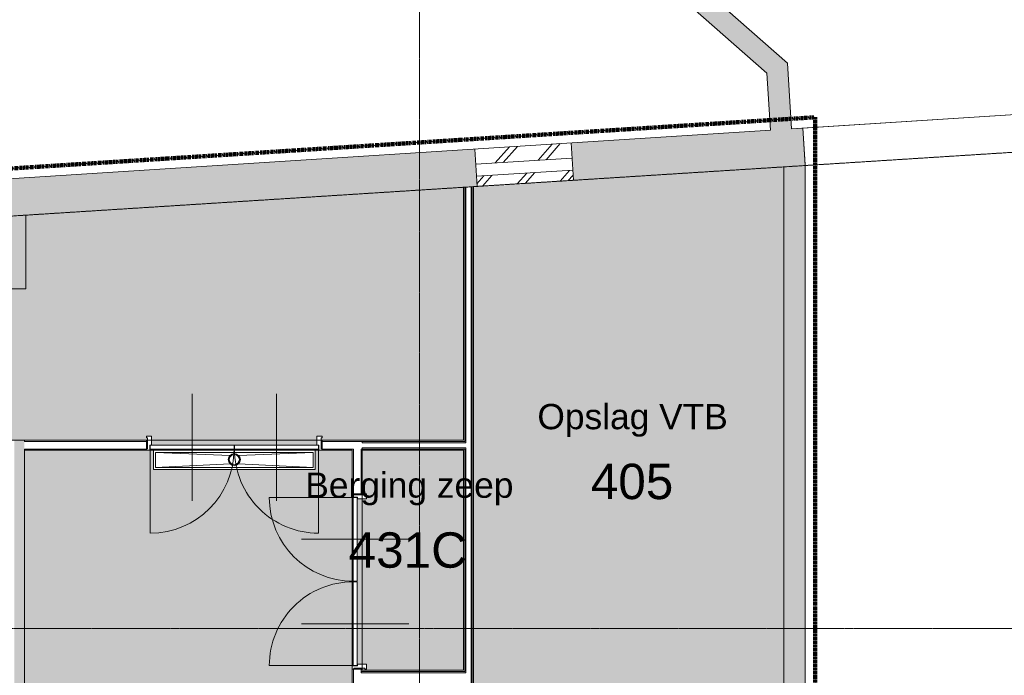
# Model space of a CAD drawing. Header units: millimetres. Extents: x 23089 to 106528, y 39021 to 113498.
# Tile 12 of 50: x 31399 to 41134, y 81389 to 87874. Entities that reach past the tile are written whole.
import ezdxf

# ---------------------------------------------------------------- set-up
doc = ezdxf.new("R2010")
doc.units = ezdxf.units.MM
doc.linetypes.add('Afbreeklijn', pattern=[9, 5, -2, 0, -2])
doc.linetypes.add('ARC Grid Line', pattern=[22.225, 12.7, -3.175, 3.175, -3.175])
for name, color, linetype, lineweight in [('A--A2__Ruwbouw', 8, 'Continuous', 9), ('A--AR9__AlgVoorz', 1, 'Continuous', 9), ('A--L$01A__Algemeen', 7, 'Continuous', 9), ('A--L$07A__Stramien', 1, 'Continuous', 13), ('A--L22__Binnenwanden', 2, 'Continuous', 9), ('A--L23__Vloeren', 3, 'Continuous', 9), ('A--L3__Afbouw', 2, 'Continuous', 9), ('A--L74__VasteSanitaireVoorz', 1, 'Continuous', 9), ('A--LD30__DetailPenMiddel', 3, 'Continuous', 9), ('A--LR9__AlgVoorz', 7, 'Continuous', 9), ('A--T$01A__Algemeen', 1, 'Continuous', 9), ('A--TR9__AlgVoorz', 1, 'Continuous', 13)]:
    doc.layers.add(name, color=color, linetype=linetype, lineweight=lineweight)
doc.styles.add('Arial', font='arial.ttf', dxfattribs={"height": 350})
doc.styles.add('Arial_1', font='arial.ttf', dxfattribs={"height": 250})
pattern_1 = [(48.646, (36397.76, 86255.28), (-225.19, 198.21), []), (48.646, (36257.87, 88450.83), (-225.193, 198.213), [])]

# ---------------------------------------------------------------- blocks, each defined once
blk = doc.blocks.new('N_frame_border_rebate_single_brickmold_2sided - jamb_border-2542699-DO-Begane grond - Nieuwe vloeren')
at = {"layer": 'A--L$01A__Algemeen', "lineweight": 15}
for p, q in [((0, 0), (-33, 0)), ((-33, 0), (-33, -52)), ((0, -15), (0, 0)), ((-33, -52), (-50, -52)), ((-50, -52), (-50, -140)), ((-10, -125), (-10, -15)), ((-10, -15), (0, -15)), ((-50, -140), (0, -140)), ((0, -125), (-10, -125)), ((0, -140), (0, -125))]:
    blk.add_line(p, q, dxfattribs=at)
blk = doc.blocks.new('N_frame_border_rebate_single_brickmold_2sided - jamb_border-2542700-DO-Begane grond - Nieuwe vloeren')
at = {"layer": 'A--L$01A__Algemeen', "lineweight": 15}
for p, q in [((0, 140), (-50, 140)), ((-50, 140), (-50, 52)), ((-10, 15), (-10, 125)), ((-10, 125), (0, 125)), ((0, 125), (0, 140)), ((-50, 52), (-33, 52)), ((-33, 52), (-33, 0)), ((-33, 0), (0, 0)), ((0, 15), (-10, 15)), ((0, 0), (0, 15))]:
    blk.add_line(p, q, dxfattribs=at)
blk = doc.blocks.new('N_door_leaf_single_generic - N_door_leaf_single_generic-2661563-DO-Begane grond - Nieuwe vloeren')
at = {"layer": 'A--L3__Afbouw', "lineweight": 15}
for p, q in [((-415, 40), (-415, 0)), ((415, 40), (-415, 40)), ((-415, 0), (415, 0)), ((415, 0), (415, 40))]:
    blk.add_line(p, q, dxfattribs=at)
blk = doc.blocks.new('N_operation - N_operation-2661573-DO-Begane grond - Nieuwe vloeren')
at = {"layer": 'A--L$01A__Algemeen'}
blk.add_line((-415, 20), (-415, 850), dxfattribs=at)
blk.add_arc((-415, 20), 830, 360, 90, dxfattribs=at)
blk = doc.blocks.new('N_door_leaf_single_generic - N_door_leaf_single_generic-2661583-DO-Begane grond - Nieuwe vloeren')
at = {"layer": 'A--L3__Afbouw', "lineweight": 15}
for p, q in [((-415, 40), (-415, 0)), ((415, 40), (-415, 40)), ((-415, 0), (415, 0)), ((415, 0), (415, 40))]:
    blk.add_line(p, q, dxfattribs=at)
blk = doc.blocks.new('N_operation - N_operation-2661593-DO-Begane grond - Nieuwe vloeren')
at = {"layer": 'A--L$01A__Algemeen'}
blk.add_line((415, 20), (415, 850), dxfattribs=at)
blk.add_arc((415, 20), 830, 90, 180, dxfattribs=at)
blk = doc.blocks.new('52_PF_FB_ARC_Gutter_Maatmerk - Maatwerk_ROOSTERTYPE_w_190-V59-DO-Begane grond - Nieuwe vloeren')
at = {"layer": 'A--L$01A__Algemeen'}
for p, q in [((-42.4, 45.3), (-780, 75)), ((-780, -75), (-780, 75)), ((-780, 75), (780, 75)), ((42.4, 45.3), (780, 75)), ((780, 75), (780, -75)), ((-780, -75), (-42.4, -39.6)), ((780, -75), (-780, -75)), ((780, -75), (42.4, -39.6))]:
    blk.add_line(p, q, dxfattribs=at)
for radius in [60, 50]:
    blk.add_circle((0, 2.9), radius, dxfattribs=at)
at = {"layer": 'A--L74__VasteSanitaireVoorz'}
for p, q in [((800, 95), (-800, 95)), ((-800, 95), (-800, -95)), ((780, 75), (-780, 75)), ((-780, 75), (-780, -75)), ((-780, 75), (780, 75)), ((-780, -75), (-780, 75)), ((780, -75), (780, 75)), ((780, 75), (780, -75)), ((800, -95), (800, 95)), ((-800, -95), (800, -95)), ((-780, -75), (780, -75)), ((780, -75), (-780, -75))]:
    blk.add_line(p, q, dxfattribs=at)
for radius, start, end in [(60, 0, 180), (60, 180, 360), (50, 0, 180), (50, 60, 180), (50, 180, 360), (50, 180, 300), (50, 315, 360), (50, 0, 30)]:
    blk.add_arc((0, 2.9), radius, start, end, dxfattribs=at)

msp = doc.modelspace()

# ---------------------------------------------------------------- hatches: boundary and pattern name
at = {"layer": 'A--A2__Ruwbouw'}
for points in [[(38785.4, 87345.4), (38766.5, 87641.9), (37119.4, 89092.5), (36823.1, 89073.7), (38671.7, 87445.5)], [(38821.4, 86780.5), (39031, 86793.8), (38989.5, 87445.5), (38766.5, 87641.9), (38820.6, 86793.8)], [(31347.9, 76511.4), (31444.9, 76511.4), (31444.9, 83714.4), (31344.9, 83714.4), (31344.9, 76511.4)]]:
    msp.add_hatch(color=9, dxfattribs=at).paths.add_polyline_path(points)
h = msp.add_hatch(color=9, dxfattribs=at)
h.paths.add_polyline_path([(27747.9, 85704.1), (35921.8, 86225), (35898.3, 86594.2), (27747.9, 86074.9), (27747.9, 85804.3)])
h.paths.add_polyline_path([(36873.7, 86285.6), (39165.9, 86431.7), (39143, 86800.9), (36850.2, 86654.9), (36867.3, 86385.4)])
h.paths.add_polyline_path([(56000.9, 87504.3), (57537.6, 87602.2), (57884.4, 87995.1), (55977.4, 87873.6), (55999.3, 87529.8)])
h = msp.add_hatch(dxfattribs=at)
h.set_pattern_fill('FP_7', color=256, angle=45, style=0, pattern_type=2)
h.set_pattern_definition(pattern_1)
h.paths.add_polyline_path([(35907.9, 86444.5), (36859.7, 86505.2), (36850.2, 86654.9), (35898.3, 86594.2)])
h = msp.add_hatch(dxfattribs=at)
h.set_pattern_fill('FP_7', color=256, angle=45, style=0, pattern_type=2)
h.set_pattern_definition(pattern_1)
h.paths.add_polyline_path([(35921.8, 86225), (36873.7, 86285.6), (36859.7, 86384.9), (35915.5, 86324.8)])
h = msp.add_hatch(color=9, dxfattribs=at)
h.paths.add_polyline_path([(38970.3, 76511.4), (39165.9, 76511.4), (39165.9, 78536.4), (38955.9, 78536.4), (38955.9, 76511.4)])
h.paths.add_polyline_path([(39143, 79546.4), (39165.9, 79546.4), (39165.9, 86431.7), (38955.9, 86418.3), (38955.9, 79546.4), (39050.9, 79546.4)])
at = {"layer": 'A--AR9__AlgVoorz'}
h = msp.add_hatch(color=201, dxfattribs=at)
h.paths.add_polyline_path([(35886.8, 77712.3), (35861.8, 77737.3), (35862, 77724.6), (35874.3, 77712.3), (35874.4, 77699.9)])
h.paths.add_polyline_path([(35926.8, 76511.4), (35911.8, 76521.4), (35861.8, 76521.4), (35861.8, 76511.4), (35911.8, 76511.4)])
h.paths.add_polyline_path([(38834.4, 76511.4), (38955.9, 76511.4), (38955.9, 86418.3), (35886.8, 86216.4), (35886.8, 77611.4), (35861.8, 77611.4), (35861.8, 77601.4), (35911.8, 77601.4), (35926.8, 77611.4), (35926.8, 77561.4), (35861.8, 77561.4), (35861.8, 76561.4), (35926.8, 76561.4), (35926.8, 76511.4), (38033.3, 76511.4)])
h = msp.add_hatch(color=201, dxfattribs=at)
h.paths.add_polyline_path([(27747.9, 83664.4), (27752.9, 83664.4), (27752.9, 83714.4), (28800.9, 83714.4), (28800.9, 83739.4), (28790.9, 83754.4), (28840.9, 83754.4), (28840.9, 83714.4), (30475.9, 83714.4), (30475.9, 83754.4), (30525.9, 83754.4), (30515.9, 83739.4), (30515.9, 83714.4), (32653.4, 83714.4), (32653.4, 83664.4), (32663.4, 83672.1), (32663.4, 83739.4), (32653.4, 83754.4), (32703.4, 83754.4), (32703.4, 83666.4), (34338.4, 83666.4), (34338.4, 83754.4), (34388.4, 83754.4), (34378.4, 83739.4), (34378.4, 83664.4), (34388.4, 83666.4), (34388.4, 83714.4), (35786.8, 83714.4), (35786.8, 86216.4), (27747.9, 85698), (27747.9, 85263.4), (27677.9, 85263.4), (27677.9, 84259.4), (27747.9, 84259.4), (27747.9, 83714.4)])
h.paths.add_polyline_path([(35799.3, 83689.4), (35811.8, 83689.4), (35786.8, 83714.4), (35786.8, 83689.4)])
h = msp.add_hatch(color=201, dxfattribs=at)
h.paths.add_polyline_path([(34686.8, 77712.3), (34699.3, 77699.8), (34701.8, 77712.3), (34736.8, 77712.3), (34736.8, 77722.3), (34696.8, 77718.9)])
h.paths.add_polyline_path([(34686.8, 79567.1), (34736.8, 79567.1), (34736.8, 79577.1), (34696.8, 79573.8)])
h.paths.add_polyline_path([(34686.8, 81302.1), (34701.8, 81292.1), (34736.8, 81292.1), (34736.8, 81302.1), (34696.8, 81302.1)])
h.paths.add_polyline_path([(34686.8, 81449.2), (34736.8, 81449.2), (34736.8, 81459.2), (34696.8, 81455.9)])
h.paths.add_polyline_path([(34388.4, 83614.4), (34388.4, 83664.4), (34378.4, 83664.4), (34385.9, 83618.3), (34387.4, 83615.9)])
h.paths.add_polyline_path([(31476.7, 77557.4), (31501.7, 77304.7), (31507.8, 77304.7), (31524.8, 77300.6), (31532, 77312.4), (31534.9, 77318.1), (31541.8, 77324.3), (31515, 77334.1), (31502, 77329.4), (31483.1, 77499.9)])
h.paths.add_polyline_path([(35785.2, 76511.4), (35786.8, 76514.9), (35786.8, 76541.4), (35596.8, 76541.4), (35596.8, 77581.4), (35786.8, 77581.4), (35787.5, 77611.4), (35799.3, 77612.3), (35796.8, 77624.8), (35786.8, 77624.8), (35785.2, 77612.3), (34686.8, 77612.3), (34696.8, 77624.8), (34686.8, 77624.8), (34686.8, 77745.3), (34696.8, 77747.3), (34701.8, 78777.3), (34686.8, 78779.3), (34686.8, 79600.1), (34696.8, 79602.1), (34699.3, 80432.1), (34696.8, 80437.1), (34701.8, 81267.1), (34686.8, 81269.1), (34686.8, 81482.2), (34696.8, 81484.2), (34696.8, 82314.2), (34696.8, 82319.2), (34701.8, 83149.2), (34686.8, 83151.2), (34686.8, 83614.4), (34355.4, 83618.7), (34353.4, 83624.4), (33523.4, 83631.6), (33518.4, 83624.4), (32688.4, 83629.4), (32686.4, 83614.4), (31444.9, 83614.4), (31444.9, 77557.6), (31682.5, 77556.9), (31738.7, 77549.7), (31784.1, 77524.8), (31799.6, 77494.1), (31812.3, 77390), (31812.8, 77189.6), (31802.4, 77137.4), (31775.4, 77106.8), (31746.9, 77094.5), (31664.2, 77082.7), (31557.5, 77077.2), (31450.6, 77073.6), (31444.9, 77073.6), (31444.9, 76511.4), (35231.3, 76511.4)])
h.paths.add_polyline_path([(35694.7, 77001.4), (35730, 77013.6), (35746.6, 77031.4), (35754.7, 77061.4), (35742.5, 77096.8), (35724.7, 77113.4), (35694.7, 77121.4), (35664.7, 77113.4), (35642.7, 77091.4), (35634.7, 77061.4), (35646.8, 77026.1), (35664.7, 77009.5), (35679.1, 77003.5)])
h.paths.add_polyline_path([(35694.7, 77011.4), (35659.3, 77026.1), (35646.4, 77048.5), (35656.4, 77091.4), (35679.1, 77107.3), (35698.3, 77109.9), (35734.3, 77086.4), (35744.7, 77061.4), (35719.7, 77018.1), (35698.3, 77012.4)])
h.paths.add_polyline_path([(31664.2, 77115.3), (31741.4, 77126.6), (31760.1, 77138.1), (31778.6, 77173.1), (31786.5, 77234.5), (31782.2, 77414), (31773.6, 77466.8), (31754.4, 77504.5), (31732, 77518.4), (31703, 77524.4), (31626.7, 77524.6), (31574.4, 77511.2), (31559.1, 77492.6), (31552.4, 77453.3), (31552.3, 77339.6), (31559.1, 77442.5), (31568.2, 77488.9), (31593.5, 77512.1), (31654.7, 77518.5), (31722.8, 77513.7), (31760.2, 77482.9), (31769.2, 77455.6), (31778.6, 77355.4), (31780.3, 77300.6), (31775.4, 77191), (31760.1, 77149.7), (31711.8, 77126.6), (31636.6, 77122.9), (31601.7, 77127), (31571.5, 77155.7), (31565, 77194.2), (31571.7, 77136.8), (31599.8, 77119.3), (31636.3, 77115.4), (31664.1, 77115.3)])
h.paths.add_polyline_path([(31645.4, 77297.3), (31661.5, 77304.4), (31667.2, 77325), (31660.7, 77336.9), (31640.2, 77342.6), (31639.4, 77335), (31641.7, 77334.1), (31638.4, 77304.4), (31639.4, 77297.9), (31645.2, 77297.3)])
h.paths.add_polyline_path([(34736.8, 78802.3), (34736.8, 78812.3), (34696.8, 78805.6), (34701.8, 78802.3)])
h.paths.add_polyline_path([(32555.6, 79239), (32555.6, 80279), (32895.6, 80279), (32895.6, 79239)])
h.paths.add_polyline_path([(32728.5, 79699), (32763.8, 79711.2), (32780.4, 79729), (32788.5, 79759), (32776.3, 79794.4), (32758.5, 79811), (32728.5, 79819), (32698.5, 79811), (32676.5, 79789), (32668.5, 79759), (32680.6, 79723.7), (32698.5, 79707.1), (32712.9, 79701.1)])
h.paths.add_polyline_path([(32728.5, 79709), (32695.5, 79723.7), (32685.2, 79734), (32686, 79779.6), (32713.1, 79804.9), (32728.5, 79809), (32765.3, 79789), (32776.8, 79746.1), (32753.5, 79715.7), (32744, 79713.2)])
h.paths.add_polyline_path([(34701.8, 83174.2), (34736.8, 83174.2), (34736.8, 83184.2), (34696.8, 83177.6), (34699.3, 83175.9)])
h.paths.add_polyline_path([(34297.3, 83424.4), (32720.9, 83424.4), (32720.9, 83614.4), (34320.9, 83612.8), (34320.9, 83424.4)])
h.paths.add_polyline_path([(32653.4, 83614.4), (32663.4, 83629.4), (32663.4, 83664.4), (32653.4, 83664.4), (32653.4, 83619.7)])
h.paths.add_polyline_path([(34699.3, 83614.4), (34694.9, 83622.5), (34686.8, 83614.4)])
h = msp.add_hatch(color=201, dxfattribs=at)
h.paths.add_polyline_path([(34786.8, 83614.4), (34786.8, 83639.4), (34774.3, 83624.2), (34774.3, 83614.4)])
h.paths.add_polyline_path([(35786.8, 81438.7), (35786.8, 83614.4), (34786.8, 83614.4), (34786.8, 83184.2), (34736.8, 83184.2), (34738.8, 83174.2), (34811.8, 83174.2), (34826.8, 83184.2), (34826.8, 83134.2), (34738.8, 83134.2), (34738.8, 81499.2), (34826.8, 81499.2), (34826.8, 81449.2), (34807.3, 81459.2), (34736.8, 81459.2), (34738.8, 81449.2), (34774.3, 81449.2), (34786.8, 81438.7), (35231.3, 81438.7)])
h.paths.add_polyline_path([(35811.8, 81413.7), (35786.8, 81438.7), (35786.8, 81413.7), (35811.1, 81413.7)])
h.paths.add_polyline_path([(34786.8, 81413.7), (34786.8, 81438.7), (34774.3, 81426.2), (34774.3, 81413.7)])
h.paths.add_polyline_path([(35786.8, 83614.4), (35811.8, 83639.4), (35786.8, 83639.4), (35786.8, 83626.9)])

# ---------------------------------------------------------------- linework, layer by layer
at = {"layer": 'A--L$07A__Stramien', "linetype": 'ARC Grid Line'}
for p, q in [((35350.9, 95686.5), (35350.9, 39742)), ((69268.3, 88349.7), (24200.6, 85478.1)), ((69356.6, 81851.4), (24200.6, 81851.4))]:
    msp.add_line(p, q, dxfattribs=at)
at = {"layer": 'A--L22__Binnenwanden', "lineweight": 15}
for p, q in [((38989.5, 87445.5), (37119.4, 89092.5)), ((37045.9, 88877.4), (38785.4, 87345.4)), ((39031, 86793.8), (38989.5, 87445.5)), ((38785.4, 87345.4), (38821.4, 86780.5)), ((38821.4, 86780.5), (27747.9, 86074.9)), ((39143, 86800.9), (39031, 86793.8)), ((39166.5, 86431.7), (39143, 86800.9)), ((36859.7, 86505.2), (35907.9, 86444.5)), ((36867.3, 86385.4), (35915.5, 86324.8)), ((35921.8, 86225), (38955.9, 86418.3)), ((38955.9, 86418.3), (38955.9, 76511.4)), ((39165.9, 76511.4), (39165.9, 86431.7)), ((39165.9, 86431.7), (39166.5, 86431.7)), ((27747.9, 85704.1), (35921.8, 86225)), ((35786.8, 86216.4), (35786.8, 83714.4)), ((35799.3, 83701.9), (35799.3, 86217.1)), ((35811.8, 83689.4), (35811.8, 86217.9)), ((35861.8, 77737.3), (35861.8, 86221.1)), ((35874.3, 77724.8), (35874.3, 86221.9)), ((35886.8, 77611.4), (35886.8, 86222.7)), ((32653.4, 83714.4), (30525.9, 83714.4)), ((31444.9, 83701.9), (31444.9, 83714.4)), ((31444.9, 83701.9), (32653.4, 83701.9)), ((32653.4, 83614.4), (32653.4, 83714.4)), ((35786.8, 83714.4), (34388.4, 83714.4)), ((34388.4, 83714.4), (34388.4, 83614.4)), ((34388.4, 83701.9), (35799.3, 83701.9)), ((34786.8, 83701.9), (34786.8, 83689.4)), ((34786.8, 83689.4), (35811.8, 83689.4)), ((34786.8, 83639.4), (34786.8, 83626.9)), ((34786.8, 83639.4), (35811.8, 83639.4)), ((35811.8, 81413.7), (35811.8, 83639.4)), ((31444.9, 76511.4), (31444.9, 83626.9)), ((31444.9, 83626.9), (32653.4, 83626.9)), ((31444.9, 83614.4), (32653.4, 83614.4)), ((34388.4, 83626.9), (34699.3, 83626.9)), ((34388.4, 83614.4), (34686.8, 83614.4)), ((34686.8, 83614.4), (34686.8, 83184.2)), ((34699.3, 83626.9), (34699.3, 83184.2)), ((34774.3, 83626.9), (34774.3, 83184.2)), ((34774.3, 83626.9), (35799.3, 83626.9)), ((34786.8, 83184.2), (34786.8, 83614.4)), ((34786.8, 83614.4), (35786.8, 83614.4)), ((35786.8, 83614.4), (35786.8, 81438.7)), ((35799.3, 81426.2), (35799.3, 83626.9)), ((34686.8, 83184.2), (34786.8, 83184.2)), ((34786.8, 81449.2), (34686.8, 81449.2)), ((34686.8, 81449.2), (34686.8, 81302.1)), ((34699.3, 81449.2), (34699.3, 81302.1)), ((34774.3, 81413.7), (34774.3, 81449.2)), ((35799.3, 81426.2), (34774.3, 81426.2)), ((35811.8, 81413.7), (34774.3, 81413.7)), ((34786.8, 81438.7), (34786.8, 81449.2)), ((35786.8, 81438.7), (34786.8, 81438.7))]:
    msp.add_line(p, q, dxfattribs=at)
at = {"layer": 'A--L22__Binnenwanden'}
for p, q in [((36850.2, 86654.9), (36873.7, 86285.6)), ((36873.7, 86285.6), (36850.2, 86654.9)), ((35898.3, 86594.2), (35921.8, 86225)), ((32653.4, 83714.4), (32663.4, 83714.4)), ((32703.4, 83714.4), (34338.4, 83714.4)), ((34378.4, 83714.4), (34388.4, 83714.4)), ((34355.4, 83614.4), (32686.4, 83614.4)), ((34686.8, 81482.2), (34686.8, 83151.2)), ((34786.8, 83184.2), (34786.8, 83174.2)), ((34786.8, 83134.2), (34786.8, 81499.2)), ((34786.8, 81459.2), (34786.8, 81449.2))]:
    msp.add_line(p, q, dxfattribs=at)
at = {"layer": 'A--L23__Vloeren'}
for p, q in [((43026.4, 87048.4), (39143, 86800.9)), ((39143, 86800.9), (39165.9, 86441.4)), ((39165.9, 86441.4), (39165.9, 86431.7)), ((31458.9, 85940.6), (31458.9, 85211.4)), ((31458.9, 85211.4), (27677.9, 85211.4)), ((32720.9, 83424.4), (32720.9, 83614.4)), ((34320.9, 83614.4), (34320.9, 83424.4)), ((34320.9, 83424.4), (32720.9, 83424.4))]:
    msp.add_line(p, q, dxfattribs=at)
at = {"layer": 'A--LD30__DetailPenMiddel'}
msp.add_line((39165.9, 86431.7), (56000.9, 87504.3), dxfattribs=at)
msp.add_line((39165.9, 86431.7), (56000.9, 87504.3), dxfattribs=at)
at = {"layer": 'A--LD30__DetailPenMiddel', "linetype": 'Afbreeklijn', "lineweight": 100}
for p, q in [((27347.9, 86149.6), (39265.9, 86909)), ((39265.9, 86909), (39265.9, 76611.4))]:
    msp.add_line(p, q, dxfattribs=at)
at = {"layer": 'A--LR9__AlgVoorz'}
for p, q in [((37119.4, 89092.5), (38989.5, 87445.5)), ((38785.4, 87345.4), (37045.9, 88877.4)), ((39031, 86793.8), (55999.3, 87875)), ((38989.5, 87445.5), (39031, 86793.8)), ((38821.4, 86780.5), (38785.4, 87345.4)), ((27586.1, 86064.6), (38821.4, 86780.5))]:
    msp.add_line(p, q, dxfattribs=at)
at = {"layer": 'A--LR9__AlgVoorz', "flags": 128}
for points in [[(59446.9, 76511.4), (59446.9, 79246.3), (59244.3, 79424.9), (57835.5, 80666.9), (59496.9, 82588.4), (59496.9, 89821.6), (57710.8, 87798.5), (57537.6, 87602.2), (57276.1, 87585.6), (39165.9, 86431.7), (39165.9, 76511.4)], [(38955.9, 76511.4), (38955.9, 86418.3), (35886.8, 86222.7), (35886.8, 83664.4), (35886.8, 81388.7), (35886.8, 79500.4), (35886.8, 77713.9), (35886.8, 77712.3), (35886.8, 77662.3), (35886.8, 76511.4)], [(27747.9, 85704.1), (27747.9, 83714.4), (31394.9, 83714.4), (34736.8, 83714.4), (34786.8, 83714.4), (34788.4, 83714.4), (35786.8, 83714.4), (35786.8, 86216.4)], [(31444.9, 80063.4), (31444.9, 76511.4), (35786.8, 76511.4), (35786.8, 77612.3), (35785.2, 77612.3), (34686.8, 77612.3), (34686.8, 79500.4), (34686.8, 81388.7), (34686.8, 83612.8), (34686.8, 83614.4), (31444.9, 83614.4)], [(34786.8, 83614.4), (34786.8, 81438.7), (35786.8, 81438.7), (35786.8, 83614.4)]]:
    msp.add_lwpolyline(points, close=True, dxfattribs=at)
at = {"layer": 'A--T$01A__Algemeen', "lineweight": 13}
for p, q in [((33103.4, 84174.4), (33103.4, 83114.4)), ((33938.4, 84174.4), (33938.4, 83114.4)), ((35246.8, 82734.2), (34186.8, 82734.2)), ((35246.8, 81899.2), (34186.8, 81899.2))]:
    msp.add_line(p, q, dxfattribs=at)

# ---------------------------------------------------------------- block references
at = {"layer": 'A--L$01A__Algemeen'}
for name, p, rotation in [('N_frame_border_rebate_single_brickmold_2sided - jamb_border-2542699-DO-Begane grond - Nieuwe vloeren', (32653.4, 83614.4), 180), ('N_operation - N_operation-2661593-DO-Begane grond - Nieuwe vloeren', (33103.4, 83644.4), 180), ('N_operation - N_operation-2661573-DO-Begane grond - Nieuwe vloeren', (33938.4, 83644.4), 180), ('N_operation - N_operation-2661593-DO-Begane grond - Nieuwe vloeren', (34716.8, 82734.2), 90), ('N_frame_border_rebate_single_brickmold_2sided - jamb_border-2542699-DO-Begane grond - Nieuwe vloeren', (34686.8, 83184.2), 89.99999999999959), ('N_operation - N_operation-2661573-DO-Begane grond - Nieuwe vloeren', (34716.8, 81899.2), 90), ('N_frame_border_rebate_single_brickmold_2sided - jamb_border-2542700-DO-Begane grond - Nieuwe vloeren', (34686.8, 81449.2), 269.9999999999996)]:
    msp.add_blockref(name, p, dxfattribs=dict(at, rotation=rotation))
msp.add_blockref('N_frame_border_rebate_single_brickmold_2sided - jamb_border-2542700-DO-Begane grond - Nieuwe vloeren', (34388.4, 83614.4), dxfattribs=at)
at = {"layer": 'A--L3__Afbouw'}
for name, p, rotation in [('N_door_leaf_single_generic - N_door_leaf_single_generic-2661583-DO-Begane grond - Nieuwe vloeren', (33103.4, 83664.4), 180), ('N_door_leaf_single_generic - N_door_leaf_single_generic-2661563-DO-Begane grond - Nieuwe vloeren', (33938.4, 83664.4), 180), ('N_door_leaf_single_generic - N_door_leaf_single_generic-2661583-DO-Begane grond - Nieuwe vloeren', (34736.8, 82734.2), 90), ('N_door_leaf_single_generic - N_door_leaf_single_generic-2661563-DO-Begane grond - Nieuwe vloeren', (34736.8, 81899.2), 90)]:
    msp.add_blockref(name, p, dxfattribs=dict(at, rotation=rotation))
at = {"layer": 'A--L74__VasteSanitaireVoorz'}
msp.add_blockref('52_PF_FB_ARC_Gutter_Maatmerk - Maatwerk_ROOSTERTYPE_w_190-V59-DO-Begane grond - Nieuwe vloeren', (33520.9, 83519.4), dxfattribs=at)

# ---------------------------------------------------------------- texts
at = {"layer": 'A--TR9__AlgVoorz', "attachment_point": 1}
for s, insert, char_height, width, style in [('Opslag VTB', (36517.9, 84073.2), 250, 2284.809, 'Arial_1'), ('405', (37045.8, 83481.5), 350, 1010.126, 'Arial'), ('Berging zeep', (34222.9, 83394.9), 250, 2477.214, 'Arial_1'), ('431C', (34651.8, 82803.1), 350, 1443.037, 'Arial')]:
    msp.add_mtext(s, dxfattribs=dict(at, insert=insert, char_height=char_height, width=width, style=style))

doc.saveas('drawing.dxf')
